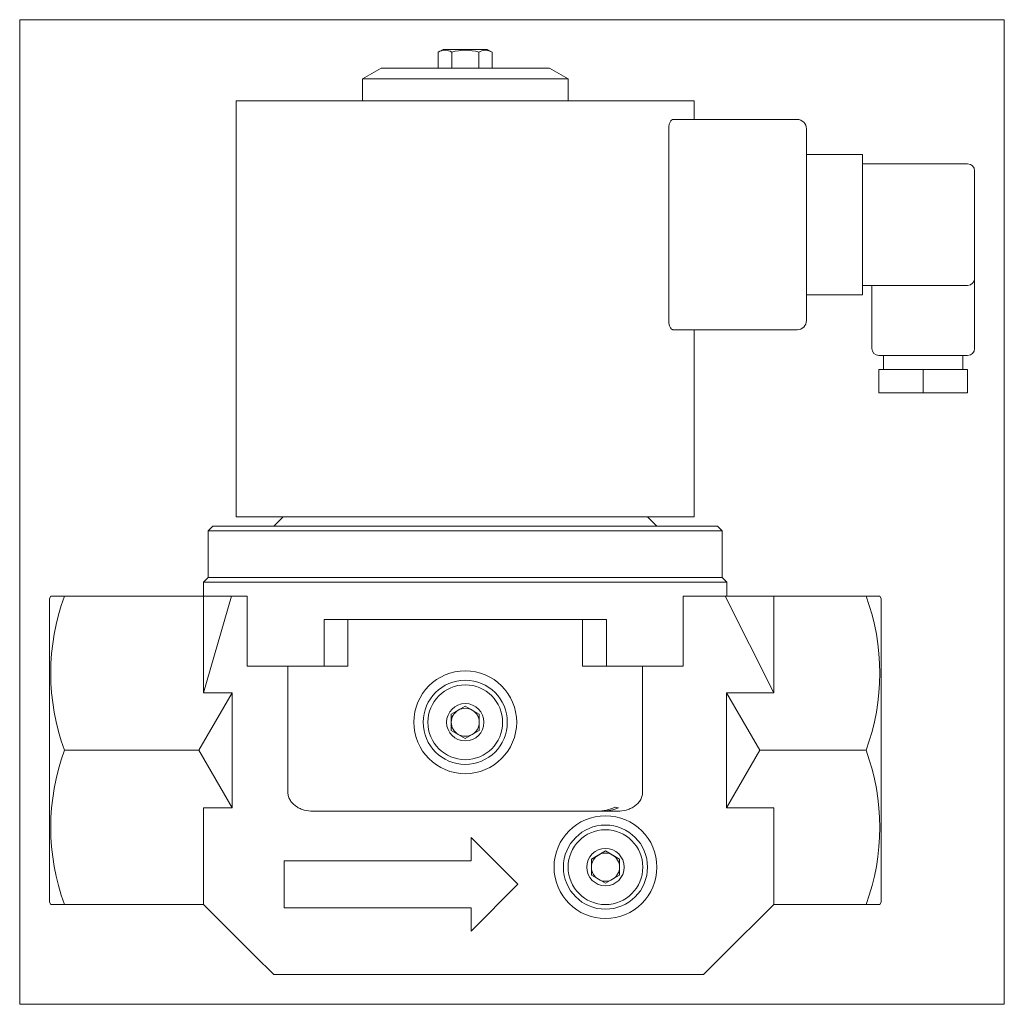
# Model space of a CAD drawing. Extents: x 38 to 248, y 2 to 213.
import ezdxf
from ezdxf.xclip import XClip

# ---------------------------------------------------------------- set-up
doc = ezdxf.new("R2010")
doc.units = 0
doc.header["$LTSCALE"] = 25.4
doc.header["$MEASUREMENT"] = 0
doc.header["$XCLIPFRAME"] = 2
doc.layers.get('0').update_dxf_attribs({"linetype": 'CONTINUOUS'})
for name, color, linetype in [('CEWKA_40-65', 7, 'CONTINUOUS'), ('WA_020_01_00_001', 7, 'CONTINUOUS'), ('WA_020_01_01Z_KO', 7, 'CONTINUOUS'), ('WA_031_01_00_005', 7, 'CONTINUOUS'), ('WA_031_01_00_010', 7, 'CONTINUOUS'), ('Ś-006M6X12SZEŚC_', 7, 'CONTINUOUS')]:
    doc.layers.add(name, color=color, linetype=linetype)

# ---------------------------------------------------------------- blocks, each defined once
blk = doc.blocks.new('SE1')
at = {"layer": 'CEWKA_40-65', "color": 7, "linetype": 'CONTINUOUS', "lineweight": 0}
for p, q in [((83.97, 195.28), (83.97, 106.28)), ((181.97, 195.28), (83.97, 195.28)), ((181.97, 191.28), (181.97, 195.28)), ((177.47, 191.28), (203.97, 191.28)), ((176.5, 148.28), (176.5, 189.28)), ((205.97, 189.28), (205.97, 148.28)), ((205.97, 183.78), (217.97, 183.78)), ((217.97, 183.78), (217.97, 181.78)), ((217.97, 181.78), (240.47, 181.78)), ((217.97, 181.78), (217.97, 155.78)), ((241.97, 180.28), (241.97, 157.28)), ((241.97, 142.28), (241.97, 157.28)), ((217.97, 155.78), (217.97, 153.78)), ((240.47, 155.78), (217.97, 155.78)), ((219.97, 155.78), (219.97, 142.28)), ((217.97, 153.78), (205.97, 153.78)), ((203.97, 146.28), (177.47, 146.28)), ((181.97, 106.28), (181.97, 146.28)), ((240.47, 140.78), (221.47, 140.78)), ((222.47, 140.78), (222.47, 137.78)), ((239.47, 137.78), (239.47, 140.78)), ((230.97, 137.78), (221.47, 137.78)), ((221.47, 132.78), (221.47, 137.78)), ((240.47, 137.78), (230.97, 137.78)), ((230.97, 132.78), (230.97, 137.78)), ((240.47, 132.78), (240.47, 137.78)), ((230.97, 132.78), (221.47, 132.78)), ((240.47, 132.78), (230.97, 132.78)), ((181.97, 106.28), (83.97, 106.28))]:
    blk.add_line(p, q, dxfattribs=at)
for centre, radius, start, end in [((203.97, 189.28), 2, 0, 90), ((240.47, 180.28), 1.5, 0, 90), ((240.47, 157.28), 1.5, 270, 360), ((203.97, 148.28), 2, 270, 360), ((221.47, 142.28), 1.5, 180, 270), ((240.47, 142.28), 1.5, 270, 360)]:
    blk.add_arc(centre, radius, start, end, dxfattribs=at)
for points, knots in [([(177.47, 191.28), (177.36, 191.28), (177.24, 191.23), (177.01, 191.05), (176.91, 190.91), (176.77, 190.64), (176.72, 190.54), (176.65, 190.33), (176.61, 190.21), (176.56, 189.96), (176.53, 189.83), (176.51, 189.56), (176.5, 189.42), (176.5, 189.28)], [0, 0, 0, 0, 0.25, 0.25, 0.5, 0.5, 0.625, 0.625, 0.75, 0.75, 0.875, 0.875, 1, 1, 1, 1]), ([(176.5, 148.28), (176.5, 148.14), (176.5, 148), (176.53, 147.74), (176.56, 147.6), (176.64, 147.23), (176.72, 147.01), (176.86, 146.74), (176.91, 146.66), (177.02, 146.52), (177.07, 146.47), (177.18, 146.37), (177.24, 146.34), (177.36, 146.29), (177.42, 146.28), (177.47, 146.28)], [0, 0, 0, 0, 0.125, 0.125, 0.25, 0.25, 0.5, 0.5, 0.625, 0.625, 0.75, 0.75, 0.875, 0.875, 1, 1, 1, 1])]:
    blk.add_open_spline(points, degree=3, knots=knots, dxfattribs=at)
at = {"layer": 'WA_020_01_00_001', "color": 7, "linetype": 'CONTINUOUS', "lineweight": 0}
for p, q in [((93.97, 106.28), (91.97, 104.28)), ((173.97, 104.28), (171.97, 106.28)), ((78.97, 104.28), (77.97, 103.28)), ((77.97, 103.28), (77.97, 93.28)), ((187.97, 103.28), (77.97, 103.28)), ((78.97, 104.28), (186.97, 104.28)), ((187.97, 103.28), (186.97, 104.28)), ((187.97, 93.28), (187.97, 103.28)), ((187.97, 93.28), (77.97, 93.28))]:
    blk.add_line(p, q, dxfattribs=at)
at = {"layer": 'WA_020_01_01Z_KO', "color": 7, "linetype": 'CONTINUOUS', "lineweight": 0}
for p, q in [((77.97, 93.28), (76.97, 92.28)), ((77.97, 93.28), (187.97, 93.28)), ((188.97, 92.28), (187.97, 93.28)), ((76.97, 92.28), (76.97, 89.28)), ((188.97, 92.28), (76.97, 92.28)), ((188.97, 89.28), (188.97, 92.28)), ((44.26, 89.28), (43.97, 88.78)), ((43.97, 88.78), (43.97, 23.78)), ((47.2, 89.28), (44.26, 89.28)), ((76.97, 89.28), (47.2, 89.28)), ((76.97, 89.28), (76.97, 68.59)), ((82.94, 89.28), (76.97, 89.28)), ((76.97, 68.59), (82.94, 89.28)), ((82.94, 89.28), (86.33, 89.28)), ((86.33, 89.28), (86.33, 74.28)), ((179.61, 89.28), (188.62, 89.28)), ((179.61, 74.28), (179.61, 89.28)), ((188.62, 89.28), (198.97, 89.28)), ((188.62, 89.28), (198.97, 68.59)), ((198.97, 68.59), (198.97, 89.28)), ((198.97, 89.28), (218.73, 89.28)), ((218.73, 89.28), (221.68, 89.28)), ((221.97, 88.78), (221.68, 89.28)), ((221.97, 88.78), (221.97, 23.78)), ((163.16, 84.28), (102.78, 84.28)), ((102.78, 74.28), (102.78, 84.28)), ((107.86, 74.28), (107.86, 84.28)), ((158.08, 74.28), (158.08, 84.28)), ((163.16, 74.28), (163.16, 84.28)), ((86.33, 74.28), (102.78, 74.28)), ((95.02, 47.28), (95.02, 74.28)), ((102.78, 74.28), (107.86, 74.28)), ((163.16, 74.28), (158.08, 74.28)), ((179.61, 74.28), (163.16, 74.28)), ((170.92, 47.28), (170.92, 74.28)), ((83.07, 68.59), (75.97, 56.28)), ((83.07, 68.59), (76.97, 68.59)), ((83.07, 68.59), (83.07, 43.97)), ((198.97, 68.59), (188.86, 68.59)), ((188.86, 43.97), (188.86, 68.59)), ((195.97, 56.28), (188.86, 68.59)), ((75.97, 56.28), (47.2, 56.28)), ((75.97, 56.28), (83.07, 43.97)), ((188.86, 43.97), (195.97, 56.28)), ((195.97, 56.28), (218.73, 56.28)), ((76.97, 23.28), (76.97, 43.97)), ((83.07, 43.97), (76.97, 43.97)), ((161.25, 43.28), (100.35, 43.28)), ((162.45, 43.28), (157.97, 43.28)), ((165.59, 43.28), (162.45, 43.28)), ((165.78, 43.97), (165.01, 44.12)), ((188.86, 43.97), (198.97, 43.97)), ((198.97, 43.97), (198.97, 23.28)), ((134.21, 37.61), (144.21, 27.61)), ((134.21, 32.61), (134.21, 37.61)), ((94.21, 22.61), (94.21, 32.61)), ((94.21, 32.61), (134.21, 32.61)), ((144.21, 27.61), (134.21, 17.61)), ((43.97, 23.78), (44.26, 23.28)), ((47.2, 23.28), (44.26, 23.28)), ((76.97, 23.28), (47.2, 23.28)), ((87.97, 12.28), (76.97, 23.28)), ((198.97, 23.28), (187.97, 12.28)), ((198.97, 23.28), (218.73, 23.28)), ((218.73, 23.28), (221.68, 23.28)), ((221.68, 23.28), (221.97, 23.78)), ((134.21, 22.61), (94.21, 22.61)), ((134.21, 17.61), (134.21, 22.61)), ((91.97, 8.28), (87.97, 12.28)), ((187.97, 12.28), (183.97, 8.28)), ((183.97, 8.28), (91.97, 8.28))]:
    blk.add_line(p, q, dxfattribs=at)
for centre in [(132.97, 62.28), (162.97, 31.28)]:
    blk.add_circle(centre, 11, dxfattribs=at)
for centre, radius, start, end in [((92.19, 72.78), 47.92, 159.8579, 200.1421), ((173.75, 72.78), 47.92, 339.8579, 20.1421), ((92.19, 39.78), 47.92, 159.8579, 200.1421), ((173.75, 39.78), 47.92, 339.8579, 20.1421), ((161.4, 51.44), 8.16, 268.9492, 296.2288), ((162.53, 51.22), 7.94, 269.3737, 294.1122)]:
    blk.add_arc(centre, radius, start, end, dxfattribs=at)
for points, knots in [([(100.35, 43.28), (99.73, 43.28), (99.12, 43.35), (98.23, 43.59), (97.94, 43.69), (97.38, 43.93), (97.1, 44.07), (96.59, 44.41), (96.34, 44.6), (96.02, 44.92), (95.91, 45.04), (95.72, 45.27), (95.62, 45.4), (95.38, 45.79), (95.25, 46.07), (95.07, 46.66), (95.02, 46.97), (95.02, 47.28)], [0, 0, 0, 0, 0.25, 0.25, 0.375, 0.375, 0.5, 0.5, 0.625, 0.625, 0.6875, 0.6875, 0.75, 0.75, 0.875, 0.875, 1, 1, 1, 1]), ([(170.92, 47.28), (170.92, 46.97), (170.87, 46.67), (170.74, 46.22), (170.68, 46.08), (170.55, 45.8), (170.48, 45.66), (170.23, 45.27), (170.03, 45.03), (169.59, 44.6), (169.35, 44.41), (168.83, 44.07), (168.56, 43.93), (168, 43.69), (167.71, 43.59), (166.81, 43.35), (166.21, 43.28), (165.59, 43.28)], [0, 0, 0, 0, 0.125, 0.125, 0.1875, 0.1875, 0.25, 0.25, 0.375, 0.375, 0.5, 0.5, 0.625, 0.625, 0.75, 0.75, 1, 1, 1, 1])]:
    blk.add_open_spline(points, degree=3, knots=knots, dxfattribs=at)
at = {"layer": 'WA_031_01_00_005', "color": 7, "linetype": 'CONTINUOUS', "lineweight": 0}
for p, q in [((114.97, 202.28), (110.97, 199.97)), ((114.97, 202.28), (150.97, 202.28)), ((154.97, 199.97), (150.97, 202.28)), ((154.97, 199.97), (110.97, 199.97)), ((110.97, 199.97), (110.97, 195.28)), ((154.97, 195.28), (154.97, 199.97))]:
    blk.add_line(p, q, dxfattribs=at)
at = {"layer": 'WA_031_01_00_010', "color": 7, "linetype": 'CONTINUOUS', "lineweight": 0}
for p, q in [((129.97, 64.01), (132.97, 65.74)), ((132.97, 65.74), (135.97, 64.01)), ((129.97, 60.55), (129.97, 64.01)), ((135.97, 64.01), (135.97, 60.55)), ((132.97, 58.82), (129.97, 60.55)), ((135.97, 60.55), (132.97, 58.82)), ((159.97, 33.01), (162.97, 34.74)), ((162.97, 34.74), (165.97, 33.01)), ((159.97, 29.55), (159.97, 33.01)), ((165.97, 33.01), (165.97, 29.55)), ((162.97, 27.82), (159.97, 29.55)), ((165.97, 29.55), (162.97, 27.82))]:
    blk.add_line(p, q, dxfattribs=at)
for centre, radius in [((132.97, 62.28), 9), ((132.97, 62.28), 8), ((132.97, 62.28), 4), ((162.97, 31.28), 9), ((162.97, 31.28), 8), ((162.97, 31.28), 4)]:
    blk.add_circle(centre, radius, dxfattribs=at)
for centre, start, end in [((132.97, 62.28), 120, 180), ((132.97, 62.28), 60, 120), ((132.97, 62.28), 0, 60), ((132.97, 62.28), 180, 240), ((132.97, 62.28), 300, 360), ((132.97, 62.28), 240, 300), ((162.97, 31.28), 120, 180), ((162.97, 31.28), 60, 120), ((162.97, 31.28), 0, 60), ((162.97, 31.28), 180, 240), ((162.97, 31.28), 300, 360), ((162.97, 31.28), 240, 300)]:
    blk.add_arc(centre, 3, start, end, dxfattribs=at)
at = {"layer": 'Ś-006M6X12SZEŚC_', "color": 7, "linetype": 'CONTINUOUS', "lineweight": 0}
for p, q in [((128.27, 206.28), (127.2, 205.66)), ((127.2, 205.66), (127.2, 202.28)), ((128.27, 206.28), (137.67, 206.28)), ((130.08, 205.67), (130.08, 202.28)), ((135.85, 205.67), (135.85, 202.28)), ((138.74, 205.67), (137.67, 206.28)), ((138.74, 205.67), (138.74, 202.28))]:
    blk.add_line(p, q, dxfattribs=at)
for centre, radius, start, end in [((128.64, 203.53), 2.58, 55.9737, 124.1066), ((132.97, 196.47), 9.64, 72.589, 107.4311), ((137.29, 203.53), 2.57, 55.9028, 124.0571)]:
    blk.add_arc(centre, radius, start, end, dxfattribs=at)

msp = doc.modelspace()

# ---------------------------------------------------------------- block references
at = {"color": 0, "lineweight": 0}
ref = msp.add_blockref('SE1', (0, 0), dxfattribs=at)
XClip(ref).set_block_clipping_path([(37.6186906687, 1.9302148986), (248.3186895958, 212.6302138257)])
ref.dxf.unprotected_set("ltscale", 0)

doc.saveas('drawing.dxf')
